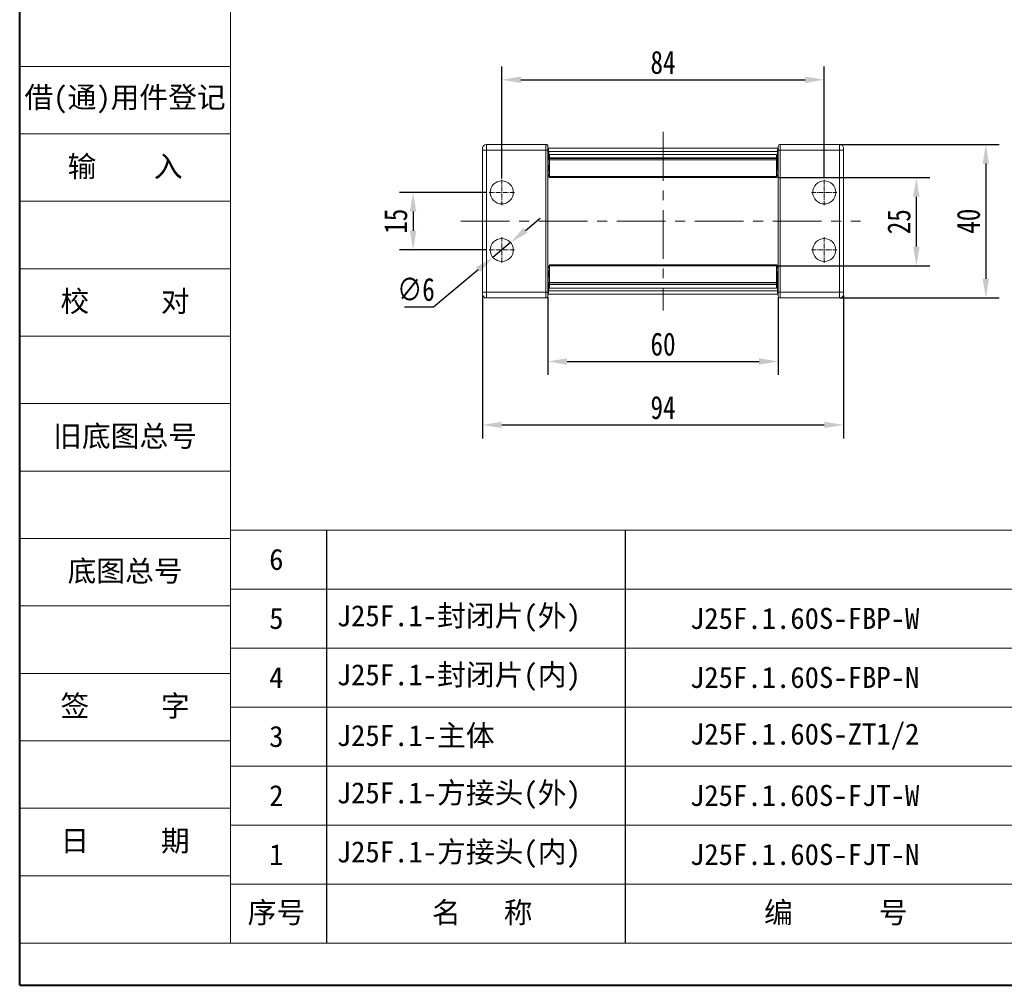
# Model space of a CAD drawing. Header units: millimetres. Extents: x 2623 to 3546, y -313 to 339.
# Tile 1 of 49: x 2623 to 2880, y -313 to -62. Entities that reach past the tile are written whole.
import ezdxf

# ---------------------------------------------------------------- set-up
doc = ezdxf.new("R2010")
doc.units = ezdxf.units.MM
doc.linetypes.add('CENTER', pattern=[0.6, 0.375, -0.075, 0.075, -0.075])
doc.linetypes.add('CENTERX2', pattern=[20.32, 12.7, -2.54, 2.54, -2.54])
doc.layers.add('标注线', color=7, linetype='Continuous', lineweight=15)
doc.styles.get("Standard").update_dxf_attribs({"font": '仿宋_GB2312.ttf', "width": 0.8})
doc.styles.add('样式 3.5', font='仿宋_GB2312.ttf')
doc.styles.add('样式 6', font='仿宋_GB2312.ttf')
doc.dimstyles.new('ISO-25.1', dxfattribs={"dimtxt": 6, "dimasz": 5, "dimexe": 3.5, "dimexo": 0.625, "dimgap": 1.5, "dimtad": 1, "dimtoh": 1, "dimdsep": 46, "dimtxsty": 'Standard', "dimcen": 2.5, "dimadec": 0, "dimazin": 0, "dimtfac": 1, "dimtmove": 0, "dimatfit": 3, "dimfxl": 0, "dimarcsym": 0})
doc.dimstyles.new('副本 ISO-25.1', dxfattribs={"dimtxt": 6, "dimasz": 5, "dimexe": 3.5, "dimexo": 0.625, "dimgap": 1.5, "dimtad": 1, "dimdsep": 46, "dimtxsty": 'Standard', "dimcen": 2.5, "dimadec": 0, "dimazin": 0, "dimtfac": 1, "dimtmove": 0, "dimatfit": 3, "dimfxl": 0, "dimarcsym": 0})

# ---------------------------------------------------------------- blocks, each defined once
blk = doc.blocks.new('*D724')
at = {"color": 0, "lineweight": -2}
for p, q in [((2748.9, -103.12), (2748.9, -73.92)), ((2832.9, -102.82), (2832.9, -73.92)), ((2753.9, -77.42), (2827.9, -77.42))]:
    blk.add_line(p, q, dxfattribs=at)
at = {"color": 0, "lineweight": 9}
for points in [[(2753.9, -76.58), (2753.9, -78.25), (2748.9, -77.42)], [(2827.9, -76.58), (2827.9, -78.25), (2832.9, -77.42)]]:
    blk.add_solid(points, dxfattribs=at)
at = {"layer": 'Defpoints', "color": 0, "lineweight": 9}
for p in [(2832.9, -77.42), (2748.9, -103.75), (2832.9, -103.45)]:
    blk.add_point(p, dxfattribs=at)
at = {"color": 0, "lineweight": 9, "insert": (2790.9, -72.92), "char_height": 6, "attachment_point": 5}
blk.add_mtext('84', dxfattribs=at)
blk = doc.blocks.new('*D725')
at = {"color": 0, "lineweight": -2}
for p, q in [((2744.98, -106.75), (2722.3, -106.75)), ((2725.8, -111.75), (2725.8, -116.75)), ((2744.98, -121.75), (2722.3, -121.75))]:
    blk.add_line(p, q, dxfattribs=at)
at = {"color": 0, "lineweight": 9}
for points in [[(2724.97, -111.75), (2726.63, -111.75), (2725.8, -106.75)], [(2724.97, -116.75), (2726.63, -116.75), (2725.8, -121.75)]]:
    blk.add_solid(points, dxfattribs=at)
at = {"layer": 'Defpoints', "color": 0, "lineweight": 9}
for p in [(2745.6, -106.75), (2725.8, -121.75), (2745.6, -121.75)]:
    blk.add_point(p, dxfattribs=at)
at = {"color": 0, "lineweight": 9, "insert": (2721.3, -114.25), "char_height": 6, "attachment_point": 5, "rotation": 90}
blk.add_mtext('15', dxfattribs=at)
blk = doc.blocks.new('*D726')
at = {"color": 0, "lineweight": -2}
for p, q in [((2821.1, -102.9), (2860.38, -102.9)), ((2856.88, -107.9), (2856.88, -120.88)), ((2821.08, -125.88), (2860.38, -125.88))]:
    blk.add_line(p, q, dxfattribs=at)
at = {"color": 0, "lineweight": 9}
for points in [[(2856.05, -107.9), (2857.72, -107.9), (2856.88, -102.9)], [(2856.05, -120.88), (2857.72, -120.88), (2856.88, -125.88)]]:
    blk.add_solid(points, dxfattribs=at)
at = {"layer": 'Defpoints', "color": 0, "lineweight": 9}
for p in [(2820.47, -102.9), (2820.45, -125.88), (2856.88, -125.88)]:
    blk.add_point(p, dxfattribs=at)
at = {"color": 0, "lineweight": 9, "insert": (2852.38, -114.39), "char_height": 6, "attachment_point": 5, "rotation": 90}
blk.add_mtext('25', dxfattribs=at)
blk = doc.blocks.new('*D727')
at = {"color": 0, "lineweight": -2}
for p, q in [((2836.94, -94.25), (2878.48, -94.25)), ((2874.98, -99.25), (2874.98, -129.25)), ((2836.94, -134.25), (2878.48, -134.25))]:
    blk.add_line(p, q, dxfattribs=at)
at = {"color": 0, "lineweight": 9}
for points in [[(2874.15, -99.25), (2875.81, -99.25), (2874.98, -94.25)], [(2874.15, -129.25), (2875.81, -129.25), (2874.98, -134.25)]]:
    blk.add_solid(points, dxfattribs=at)
at = {"layer": 'Defpoints', "color": 0, "lineweight": 9}
for p in [(2836.32, -94.25), (2836.32, -134.25), (2874.98, -134.25)]:
    blk.add_point(p, dxfattribs=at)
at = {"color": 0, "lineweight": 9, "insert": (2870.48, -114.25), "char_height": 6, "attachment_point": 5, "rotation": 90}
blk.add_mtext('40', dxfattribs=at)
blk = doc.blocks.new('*D728')
at = {"color": 0, "lineweight": -2}
for p, q in [((2760.9, -134.09), (2760.9, -154.29)), ((2820.9, -134.09), (2820.9, -154.29)), ((2765.9, -150.79), (2815.9, -150.79))]:
    blk.add_line(p, q, dxfattribs=at)
at = {"color": 0, "lineweight": 9}
for points in [[(2765.9, -149.95), (2765.9, -151.62), (2760.9, -150.79)], [(2815.9, -149.95), (2815.9, -151.62), (2820.9, -150.79)]]:
    blk.add_solid(points, dxfattribs=at)
at = {"layer": 'Defpoints', "color": 0, "lineweight": 9}
for p in [(2760.9, -133.47), (2820.9, -133.47), (2820.9, -150.79)]:
    blk.add_point(p, dxfattribs=at)
at = {"color": 0, "lineweight": 9, "insert": (2790.9, -146.29), "char_height": 6, "attachment_point": 5}
blk.add_mtext('60', dxfattribs=at)
blk = doc.blocks.new('*D729')
at = {"color": 0, "lineweight": -2}
for p, q in [((2743.9, -133.62), (2743.9, -170.81)), ((2837.9, -133.62), (2837.9, -170.81)), ((2748.9, -167.31), (2832.9, -167.31))]:
    blk.add_line(p, q, dxfattribs=at)
at = {"color": 0, "lineweight": 9}
for points in [[(2748.9, -166.47), (2748.9, -168.14), (2743.9, -167.31)], [(2832.9, -166.47), (2832.9, -168.14), (2837.9, -167.31)]]:
    blk.add_solid(points, dxfattribs=at)
at = {"layer": 'Defpoints', "color": 0, "lineweight": 9}
for p in [(2743.9, -133), (2837.9, -133), (2837.9, -167.31)]:
    blk.add_point(p, dxfattribs=at)
at = {"color": 0, "lineweight": 9, "insert": (2790.9, -162.81), "char_height": 6, "attachment_point": 5}
blk.add_mtext('94', dxfattribs=at)
blk = doc.blocks.new('*D744')
at = {"color": 0, "lineweight": -2}
for p, q in [((2755.06, -116.64), (2758.9, -113.44)), ((2751.21, -119.83), (2746.6, -123.67)), ((2731.09, -136.55), (2742.75, -126.86)), ((2723.52, -136.55), (2731.09, -136.55))]:
    blk.add_line(p, q, dxfattribs=at)
at = {"color": 0, "lineweight": 9}
for points in [[(2754.52, -116), (2755.59, -117.28), (2751.21, -119.83)], [(2742.22, -126.22), (2743.28, -127.5), (2746.6, -123.67)]]:
    blk.add_solid(points, dxfattribs=at)
at = {"layer": 'Defpoints', "color": 0, "lineweight": 9}
for p in [(2751.21, -119.83), (2746.6, -123.67)]:
    blk.add_point(p, dxfattribs=at)
at = {"color": 0, "lineweight": 9, "insert": (2726.55, -132.05), "char_height": 6, "attachment_point": 5}
blk.add_mtext('∅6', dxfattribs=at)

msp = doc.modelspace()

# ---------------------------------------------------------------- linework, layer by layer
at = {"color": 7, "lineweight": 40}
for q in [(2623.33, 338.895), (3545.569, -313.261)]:
    msp.add_line((2623.33, -313.261), q, dxfattribs=at)
at = {"color": 7, "lineweight": 13}
for q in [(2678.225, 327.916), (3139.345, -302.281)]:
    msp.add_line((2678.225, -302.281), q, dxfattribs=at)
at = {"color": 7, "lineweight": 15}
for p, q in [((2623.33, -73.917), (2678.225, -73.917)), ((2623.33, -91.484), (2678.225, -91.484)), ((2623.33, -109.05), (2678.225, -109.05)), ((2623.33, -126.617), (2678.225, -126.617)), ((2623.33, -144.183), (2678.225, -144.183)), ((2623.33, -161.75), (2678.225, -161.75)), ((2623.33, -179.316), (2678.225, -179.316)), ((2678.225, -194.687), (3042.696, -194.687)), ((2623.33, -196.883), (2678.225, -196.883)), ((2678.225, -210.057), (3042.696, -210.057)), ((2623.33, -214.449), (2678.225, -214.449)), ((2678.225, -225.428), (3042.696, -225.428)), ((2623.33, -232.016), (2678.225, -232.016)), ((2678.225, -240.799), (3042.696, -240.799)), ((2623.33, -249.582), (2678.225, -249.582)), ((2678.225, -256.169), (3042.696, -256.169)), ((2623.33, -267.149), (2678.225, -267.149)), ((2678.225, -271.54), (3042.696, -271.54)), ((2623.33, -284.715), (2678.225, -284.715)), ((2678.225, -286.911), (3139.345, -286.911)), ((2623.33, -302.281), (2678.225, -302.281))]:
    msp.add_line(p, q, dxfattribs=at)
at = {"color": 1, "linetype": 'CENTERX2', "lineweight": 13}
for p, q in [((2790.903, -91.017), (2790.903, -137.482)), ((2738.212, -114.25), (2842.361, -114.25))]:
    msp.add_line(p, q, dxfattribs=at)
at = {"color": 7, "linetype": 'Continuous', "lineweight": 15}
for p, q in [((2744.903, -94.25), (2744.903, -95.75)), ((2744.903, -94.25), (2760.403, -94.25)), ((2760.403, -95.75), (2760.403, -94.25)), ((2760.903, -94.75), (2760.903, -95.75)), ((2820.903, -95.75), (2820.903, -94.75)), ((2821.403, -94.25), (2821.403, -95.75)), ((2821.403, -94.25), (2836.903, -94.25)), ((2836.903, -94.25), (2836.903, -95.75)), ((2743.903, -95.25), (2743.903, -95.75)), ((2743.903, -132.75), (2743.903, -95.75)), ((2743.903, -95.75), (2744.903, -95.75)), ((2744.903, -95.75), (2744.903, -132.75)), ((2760.403, -95.75), (2744.903, -95.75)), ((2760.403, -132.75), (2760.403, -95.75)), ((2760.403, -95.75), (2760.903, -95.75)), ((2760.903, -95.25), (2760.972, -95.25)), ((2760.903, -95.75), (2760.903, -132.75)), ((2760.972, -95.25), (2790.903, -95.25)), ((2761.237, -100.738), (2761.117, -96.076)), ((2790.903, -96.076), (2761.117, -96.076)), ((2790.903, -96.848), (2761.353, -96.848)), ((2761.353, -97.742), (2761.353, -96.848)), ((2761.353, -96.848), (2790.903, -96.848)), ((2761.353, -96.848), (2761.353, -96.848)), ((2790.903, -95.25), (2820.834, -95.25)), ((2820.689, -96.076), (2790.903, -96.076)), ((2820.453, -96.848), (2790.903, -96.848)), ((2790.903, -96.848), (2820.453, -96.848)), ((2820.453, -96.848), (2820.453, -97.742)), ((2820.453, -96.848), (2820.453, -96.848)), ((2820.689, -96.076), (2820.568, -100.738)), ((2820.834, -95.25), (2820.903, -95.25)), ((2820.903, -132.75), (2820.903, -95.75)), ((2820.903, -95.75), (2821.403, -95.75)), ((2836.903, -95.75), (2821.403, -95.75)), ((2821.403, -95.75), (2821.403, -132.75)), ((2837.903, -95.75), (2836.903, -95.75)), ((2836.903, -132.75), (2836.903, -95.75)), ((2837.903, -95.75), (2837.903, -95.25)), ((2837.903, -95.75), (2837.903, -132.75)), ((2760.903, -98.181), (2760.971, -100.833)), ((2760.918, -98.75), (2760.903, -98.75)), ((2760.943, -99.75), (2760.903, -99.75)), ((2790.903, -97.742), (2761.353, -97.742)), ((2761.353, -97.881), (2761.353, -97.742)), ((2761.353, -97.881), (2790.903, -97.881)), ((2761.353, -98.284), (2761.353, -97.881)), ((2790.903, -98.284), (2761.353, -98.284)), ((2761.353, -98.284), (2761.353, -102.622)), ((2820.453, -97.742), (2790.903, -97.742)), ((2790.903, -97.881), (2820.453, -97.881)), ((2820.453, -98.284), (2790.903, -98.284)), ((2820.453, -97.742), (2820.453, -97.881)), ((2820.453, -97.881), (2820.453, -98.284)), ((2820.453, -102.622), (2820.453, -98.284)), ((2820.834, -100.833), (2820.903, -98.181)), ((2820.862, -99.75), (2820.903, -99.75)), ((2820.888, -98.75), (2820.903, -98.75)), ((2760.903, -100.75), (2760.969, -100.75)), ((2761.024, -101.75), (2760.903, -101.75)), ((2761.237, -100.738), (2761.353, -100.738)), ((2820.453, -100.738), (2820.568, -100.738)), ((2820.903, -101.75), (2820.782, -101.75)), ((2820.836, -100.75), (2820.903, -100.75)), ((2761.353, -102.899), (2761.333, -102.899)), ((2761.353, -102.622), (2790.903, -102.622)), ((2761.353, -102.899), (2761.353, -102.622)), ((2790.903, -102.899), (2761.353, -102.899)), ((2790.903, -102.622), (2820.453, -102.622)), ((2820.453, -102.899), (2790.903, -102.899)), ((2820.453, -102.622), (2820.453, -102.899)), ((2820.473, -102.899), (2820.453, -102.899)), ((2761.333, -125.601), (2761.353, -125.601)), ((2761.353, -125.601), (2790.903, -125.601)), ((2761.353, -125.878), (2761.353, -125.601)), ((2790.903, -125.601), (2820.453, -125.601)), ((2820.453, -125.601), (2820.453, -125.878)), ((2820.453, -125.601), (2820.473, -125.601)), ((2760.903, -126.75), (2761.024, -126.75)), ((2760.971, -127.666), (2760.903, -130.318)), ((2760.969, -127.75), (2760.903, -127.75)), ((2761.117, -132.423), (2761.237, -127.762)), ((2761.353, -127.762), (2761.237, -127.762)), ((2790.903, -125.878), (2761.353, -125.878)), ((2761.353, -125.878), (2761.353, -130.216)), ((2820.453, -125.878), (2790.903, -125.878)), ((2820.453, -130.216), (2820.453, -125.878)), ((2820.568, -127.762), (2820.453, -127.762)), ((2820.568, -127.762), (2820.689, -132.423)), ((2820.782, -126.75), (2820.903, -126.75)), ((2820.903, -130.318), (2820.834, -127.666)), ((2820.903, -127.75), (2820.836, -127.75)), ((2760.943, -128.75), (2760.903, -128.75)), ((2760.918, -129.75), (2760.903, -129.75)), ((2761.353, -130.216), (2790.903, -130.216)), ((2761.353, -130.618), (2761.353, -130.216)), ((2790.903, -130.618), (2761.353, -130.618)), ((2761.353, -130.758), (2761.353, -130.618)), ((2761.353, -131.651), (2761.353, -130.758)), ((2761.353, -130.758), (2790.903, -130.758)), ((2790.903, -130.216), (2820.453, -130.216)), ((2820.453, -130.618), (2790.903, -130.618)), ((2790.903, -130.758), (2820.453, -130.758)), ((2820.453, -130.216), (2820.453, -130.618)), ((2820.453, -130.618), (2820.453, -130.758)), ((2820.453, -130.758), (2820.453, -131.651)), ((2820.862, -128.75), (2820.903, -128.75)), ((2820.888, -129.75), (2820.903, -129.75)), ((2743.903, -132.75), (2744.903, -132.75)), ((2743.903, -132.75), (2743.903, -133.25)), ((2744.903, -134.25), (2744.903, -132.75)), ((2744.903, -132.75), (2760.403, -132.75)), ((2760.903, -132.75), (2760.403, -132.75)), ((2760.403, -134.25), (2760.403, -132.75)), ((2760.903, -132.75), (2760.903, -133.75)), ((2760.972, -133.25), (2760.903, -133.25)), ((2790.903, -133.25), (2760.972, -133.25)), ((2761.117, -132.423), (2790.903, -132.423)), ((2761.353, -131.651), (2790.903, -131.651)), ((2790.903, -131.651), (2761.353, -131.651)), ((2761.353, -131.651), (2761.353, -131.651)), ((2790.903, -131.651), (2820.453, -131.651)), ((2820.453, -131.651), (2790.903, -131.651)), ((2790.903, -132.423), (2820.689, -132.423)), ((2820.834, -133.25), (2790.903, -133.25)), ((2820.453, -131.651), (2820.453, -131.651)), ((2820.903, -133.25), (2820.834, -133.25)), ((2821.403, -132.75), (2820.903, -132.75)), ((2820.903, -133.75), (2820.903, -132.75)), ((2821.403, -132.75), (2836.903, -132.75)), ((2821.403, -132.75), (2821.403, -134.25)), ((2837.903, -132.75), (2836.903, -132.75)), ((2836.903, -134.25), (2836.903, -132.75)), ((2837.903, -133.25), (2837.903, -132.75)), ((2760.403, -134.25), (2744.903, -134.25)), ((2836.903, -134.25), (2821.403, -134.25))]:
    msp.add_line(p, q, dxfattribs=at)
at = {"color": 1, "linetype": 'CENTER', "lineweight": 9, "ltscale": 3.048}
for p, q in [((2748.903, -110.05), (2748.903, -103.45)), ((2832.903, -110.05), (2832.903, -103.45)), ((2745.603, -106.75), (2752.203, -106.75)), ((2829.603, -106.75), (2836.203, -106.75)), ((2748.903, -125.05), (2748.903, -118.45)), ((2832.903, -125.05), (2832.903, -118.45)), ((2745.603, -121.75), (2752.203, -121.75)), ((2829.603, -121.75), (2836.203, -121.75))]:
    msp.add_line(p, q, dxfattribs=at)
at = {"color": 7}
for p, q in [((2703.225, -194.687), (2703.225, -302.281)), ((2781.027, -194.687), (2781.027, -302.281))]:
    msp.add_line(p, q, dxfattribs=at)
at = {"color": 7, "linetype": 'Continuous', "lineweight": 15}
for centre in [(2748.903, -106.75), (2832.903, -106.75), (2748.903, -121.75), (2832.903, -121.75)]:
    msp.add_circle(centre, 3, dxfattribs=at)
for centre, radius, start, end in [((2744.903, -95.25), 1, 90, 180), ((2760.403, -94.75), 0.5, 0, 90), ((2821.403, -94.75), 0.5, 90, 180), ((2836.903, -95.25), 1, 0, 90), ((2744.903, -133.25), 1, 180, 270), ((2836.903, -133.25), 1, 270, 0), ((2760.403, -133.75), 0.5, 270, 0), ((2821.403, -133.75), 0.5, 180, 270)]:
    msp.add_arc(centre, radius, start, end, dxfattribs=at)
for centre, major_axis, start_param, end_param in [((2760.972, -96.25), (0, 1), 4.8869219, 6.2831853), ((2820.834, -96.25), (0, 1), 0, 1.3962634), ((2761.333, -100.399), (0, 2.5), 1.7453293, 3.1415927), ((2761.353, -100.599), (0, 0.8), 1.7453293, 3.1415927), ((2820.453, -100.599), (0, 0.8), 3.1415927, 4.5378561), ((2820.473, -100.399), (0, 2.5), 3.1415927, 4.5378561), ((2761.333, -128.101), (0, 2.5), 0, 1.3962634), ((2820.473, -128.101), (0, 2.5), 4.8869219, 6.2831853), ((2761.353, -127.901), (0, 0.8), 0, 1.3962634), ((2820.453, -127.901), (0, 0.8), 4.8869219, 6.2831853), ((2760.972, -132.25), (0, 1), 3.1415927, 4.5378561), ((2820.834, -132.25), (0, 1), 1.7453293, 3.1415927)]:
    msp.add_ellipse(centre, major_axis=major_axis, ratio=0.1467498, start_param=start_param, end_param=end_param, dxfattribs=at)

# ---------------------------------------------------------------- texts
at = {"color": 7, "linetype": 'CENTER', "lineweight": 18, "char_height": 5.48952, "width": 54.89522, "attachment_point": 5, "style": '样式 3.5'}
for s, insert in [('{\\fSimSun|b0|i0|c134|p2;借}({\\fSimSun|b0|i0|c134|p2;通}){\\fSimSun|b0|i0|c134|p2;用件登记}', (2650.777, -82.701)), ('\\f宋体|b0|i0|c134|p2;校     对', (2650.777, -135.4)), ('\\f宋体|b0|i0|c134|p2;旧底图总号', (2650.777, -170.533)), ('\\f宋体|b0|i0|c134|p2;底图总号', (2650.777, -205.666)), ('\\f宋体|b0|i0|c134|p2;签     字', (2650.777, -240.799)), ('\\f宋体|b0|i0|c134|p2;日     期', (2650.777, -275.932))]:
    msp.add_mtext(s, dxfattribs=dict(at, insert=insert))
at = {"color": 7, "lineweight": 18, "insert": (2650.777, -100.267), "char_height": 5.48952, "width": 54.89522, "attachment_point": 5, "style": '样式 3.5'}
msp.add_mtext('{\\fSimSun|b0|i0|c134|p2;输    入}', dxfattribs=at)
at = {"layer": '标注线', "color": 7, "lineweight": 18, "char_height": 3.95246, "style": '样式 6'}
for s, insert, width, attachment_point in [('{\\H1.389x;6}', (2690.186, -202.372), 26.34971, 5), ('{\\H1.389x;5}', (2690.186, -217.743), 26.34971, 5), ('{\\H1.389x;J25F.1-封闭片(外)}', (2705.91, -217.743), 98.80077, 4), ('{\\H1.389x;J25F.1.60S-FBP-W}', (2827.793, -217.743), 75.97392, 5), ('{\\H1.389x;4}', (2690.186, -233.113), 26.34971, 5), ('{\\H1.389x;J25F.1-封闭片(内)}', (2705.91, -233.113), 98.80077, 4), ('{\\H1.389x;J25F.1.60S-FBP-N}', (2827.793, -233.113), 75.97392, 5), ('{\\H1.389x;3}', (2690.186, -248.484), 26.34971, 5), ('{\\H1.389x;J25F.1-主体}', (2705.91, -248.484), 76.04019, 4), ('{\\H1.389x;J25F.1.60S-ZT1/2}', (2827.793, -248.484), 75.97392, 5), ('{\\H1.389x;2}', (2690.186, -263.855), 26.34971, 5), ('{\\H1.389x;J25F.1-方接头(外)}', (2705.91, -263.855), 98.80077, 4), ('{\\H1.389x;J25F.1.60S-FJT-W}', (2827.793, -263.855), 75.97392, 5), ('{\\H1.389x;1}', (2690.186, -279.225), 26.34971, 5), ('{\\H1.389x;J25F.1-方接头(内)}', (2705.91, -279.225), 93.71714, 4), ('{\\H1.389x;J25F.1.60S-FJT-N}', (2827.793, -279.225), 75.97392, 5), ('{\\H1.389x;序号}', (2690.186, -294.596), 26.34971, 5), ('{\\H1.389x;名   称}', (2743.82, -294.596), 52.56767, 5), ('{\\H1.389x;编      号}', (2835.911, -294.596), 75.97392, 5)]:
    msp.add_mtext(s, dxfattribs=dict(at, insert=insert, width=width, attachment_point=attachment_point))

# ---------------------------------------------------------------- dimensions: what is measured, and where the dimension line sits
at = {"color": 5, "lineweight": 9}
for base, p1, p2, picture, middle in [((2832.903, -77.417), (2748.903, -103.75), (2832.903, -103.45), '*D724', (2790.903, -72.917)), ((2837.903, -167.308), (2743.903, -133), (2837.903, -133), '*D729', (2790.903, -162.808)), ((2820.903, -150.788), (2760.903, -133.466), (2820.903, -133.466), '*D728', (2790.903, -146.288))]:
    dim = msp.add_linear_dim(base=base, p1=p1, p2=p2, dimstyle='副本 ISO-25.1', dxfattribs=at)
    dim.commit()
    dim.dimension.update_dxf_attribs({"geometry": picture, "text_midpoint": middle})
for base, p1, p2, picture, middle in [((2874.98, -134.25), (2836.317, -94.25), (2836.317, -134.25), '*D727', (2870.48, -114.25)), ((2725.8, -121.75), (2745.603, -106.75), (2745.603, -121.75), '*D725', (2721.3, -114.25))]:
    dim = msp.add_linear_dim(base=base, p1=p1, p2=p2, angle=90, dimstyle='副本 ISO-25.1', dxfattribs=at)
    dim.commit()
    dim.dimension.update_dxf_attribs({"geometry": picture, "text_midpoint": middle})
dim = msp.add_linear_dim(base=(2856.884, -125.878), p1=(2820.473, -102.899), p2=(2820.453, -125.878), angle=90, text='25', dimstyle='副本 ISO-25.1', dxfattribs=at)
dim.commit()
dim.dimension.update_dxf_attribs({"geometry": '*D726', "text_midpoint": (2852.384, -114.388)})
dim = msp.add_diameter_dim_2p(p1=(2751.21, -119.833), p2=(2746.595, -123.667), dimstyle='ISO-25.1', dxfattribs=at)
dim.commit()
dim.dimension.update_dxf_attribs({"geometry": '*D744', "text_midpoint": (2726.555, -136.546), "dimtype": 163})

doc.saveas('drawing.dxf')
